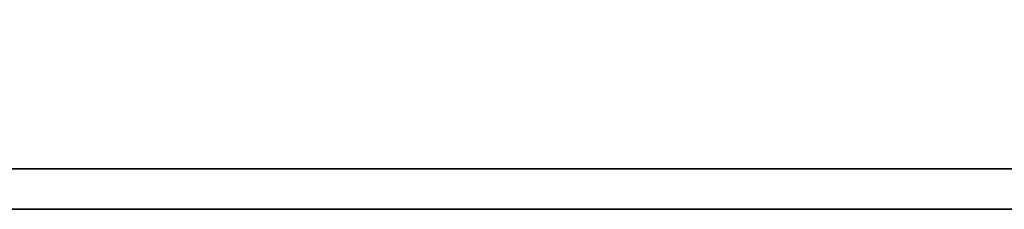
# Model space of a CAD drawing. Header units: inches. Extents: x -202 to 3216, y -974 to 737.
# Tile 32 of 54: x 310.8 to 317.74, y 233.62 to 234.95. Entities that reach past the tile are written whole.
import ezdxf

# ---------------------------------------------------------------- set-up
doc = ezdxf.new("R2010")
doc.units = ezdxf.units.IN
doc.header["$LTSCALE"] = 2
doc.header["$MEASUREMENT"] = 0
doc.layers.add('DIM', color=4, linetype='Continuous')
doc.layers.add('layer 1', color=7, linetype='Continuous')

# ---------------------------------------------------------------- blocks, each defined once
blk = doc.blocks.new('TBI MOTION logo(完整正式版)')
at = {"layer": 'layer 1', "color": 22, "lineweight": 35}
blk.add_open_spline([(75.90875, -9.47875), (75.90875, -9.47875), (75.90875, -12.28625), (75.90875, -12.28625), (75.90875, -12.28625), (75.90875, -12.28625), (75.90875, -12.47875), (75.90875, -12.47875), (75.90875, -12.47875), (75.90875, -12.47875), (75.71625, -12.47875), (75.71625, -12.47875), (75.71625, -12.47875), (75.71625, -12.47875), (-88.32875, -12.47875), (-88.32875, -12.47875), (-88.32875, -12.47875), (-88.32875, -12.47875), (-88.32875, -13.29375), (-88.32875, -13.29375), (-88.32875, -13.29375), (-88.32875, -13.29375), (82.89125, -13.29375), (82.89125, -13.29375), (82.89125, -13.29375), (82.89125, -13.29375), (75.90875, -9.47875), (75.90875, -9.47875)], degree=3, knots=[0, 0, 0, 0, 0.14285714, 0.14285714, 0.14285714, 0.14285714, 0.28571429, 0.28571429, 0.28571429, 0.28571429, 0.42857143, 0.42857143, 0.42857143, 0.42857143, 0.57142857, 0.57142857, 0.57142857, 0.57142857, 0.71428571, 0.71428571, 0.71428571, 0.71428571, 0.85714286, 0.85714286, 0.85714286, 0.85714286, 1, 1, 1, 1], dxfattribs=at)

msp = doc.modelspace()

# ---------------------------------------------------------------- block references
at = {"layer": 'DIM', "color": 7, "xscale": 0.3493601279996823, "yscale": 0.3493601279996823, "zscale": 0.3493601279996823}
msp.add_blockref('TBI MOTION logo(完整正式版)', (329.5513, 238.2604), dxfattribs=at)

doc.saveas('drawing.dxf')
